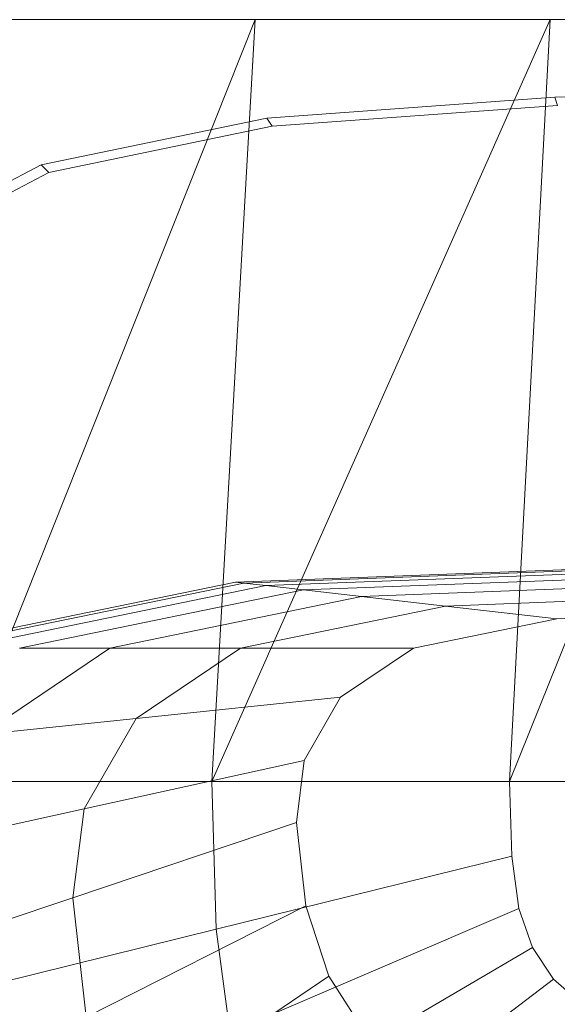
# Model space of a CAD drawing. Header units: metres. Extents: x 391.1 to 427.5, y 12.5 to 28.4.
# Tile 180 of 209: x 409.6136 to 409.6862, y 27.9164 to 28.0492. Entities that reach past the tile are written whole.
import ezdxf

# ---------------------------------------------------------------- set-up
doc = ezdxf.new("R2010")
doc.units = ezdxf.units.M
doc.layers.add('02_MOBILIARIO', color=7, linetype='Continuous', lineweight=18)
doc.layers.add('A-DETL-____-MBND', color=7, linetype='Continuous', lineweight=18)

# ---------------------------------------------------------------- blocks, each defined once
blk = doc.blocks.new('Family - Rentamans PA-152127-03_CLI_AIGUA_P0A')
at = {"layer": 'A-DETL-____-MBND', "color": 253, "true_color": 0xaaaaaa}
for p, q in [((0.36146, 0.265), (0.00406, 0.265)), ((0.10722, 0.265), (0.06579, 0.265)), ((0.10722, 0.265), (0.06628, 0.16227)), ((0.14702, 0.265), (0.10137, 0.16227)), ((0.10137, 0.16227), (0.10722, 0.265)), ((0.14702, 0.265), (0.10722, 0.265)), ((0.18276, 0.265), (0.14157, 0.16227)), ((0.14157, 0.16227), (0.14702, 0.265)), ((0.18276, 0.265), (0.14702, 0.265)), ((0.14766, 0.25454), (0.18276, 0.25535)), ((0.10879, 0.25173), (0.14766, 0.25454)), ((0.14801, 0.25341), (0.14766, 0.25454)), ((0.10952, 0.25063), (0.14801, 0.25341)), ((0.07835, 0.24542), (0.10879, 0.25173)), ((0.10952, 0.25063), (0.10879, 0.25173)), ((0.07939, 0.24438), (0.10952, 0.25063)), ((0.05592, 0.23364), (0.07835, 0.24542)), ((0.05718, 0.23272), (0.07939, 0.24438)), ((0.07939, 0.24438), (0.07835, 0.24542)), ((0.10456, 0.18916), (0.18276, 0.19213)), ((0.10571, 0.18902), (0.18276, 0.19196)), ((0.10869, 0.18869), (0.1695, 0.191)), ((0.11374, 0.18811), (0.18276, 0.19074)), ((0.06117, 0.18027), (0.10456, 0.18916)), ((0.06296, 0.18027), (0.1057, 0.18902)), ((0.0676, 0.18027), (0.10869, 0.18869)), ((0.10571, 0.18902), (0.10456, 0.18916)), ((0.10869, 0.18869), (0.1057, 0.18902)), ((0.11374, 0.18811), (0.10869, 0.18869)), ((0.12158, 0.18722), (0.18276, 0.18955)), ((0.07545, 0.18027), (0.11374, 0.18811)), ((0.08764, 0.18027), (0.12158, 0.18722)), ((0.12158, 0.18722), (0.11374, 0.18811)), ((0.13292, 0.18593), (0.12158, 0.18722)), ((0.13292, 0.18593), (0.18276, 0.18783)), ((0.10527, 0.18027), (0.13292, 0.18593)), ((0.14793, 0.18422), (0.13292, 0.18593)), ((0.14793, 0.18422), (0.18276, 0.18555)), ((0.12861, 0.18027), (0.14793, 0.18422)), ((0.07036, 0.16862), (0.08764, 0.18027)), ((0.08764, 0.18027), (0.07545, 0.18027)), ((0.10527, 0.18027), (0.08764, 0.18027)), ((0.09119, 0.17077), (0.10527, 0.18027)), ((0.12861, 0.18027), (0.10527, 0.18027)), ((0.11877, 0.17363), (0.12861, 0.18027)), ((0.11877, 0.17363), (0.09119, 0.17077)), ((0.11385, 0.16511), (0.11877, 0.17363)), ((0.09119, 0.17077), (0.07036, 0.16862)), ((0.08414, 0.15858), (0.09119, 0.17077)), ((0.11385, 0.16511), (0.08414, 0.15858)), ((0.11279, 0.15674), (0.11385, 0.16511)), ((0.10137, 0.16227), (0.06628, 0.16227)), ((0.14157, 0.16227), (0.10137, 0.16227)), ((0.10196, 0.14236), (0.10137, 0.16227)), ((0.18276, 0.16227), (0.14157, 0.16227)), ((0.14157, 0.16227), (0.14187, 0.15219)), ((0.08414, 0.15858), (0.0617, 0.15365)), ((0.08263, 0.1466), (0.08414, 0.15858)), ((0.11279, 0.15674), (0.08263, 0.1466)), ((0.11406, 0.1455), (0.11279, 0.15674)), ((0.14187, 0.15219), (0.10196, 0.14236)), ((0.14281, 0.14517), (0.14187, 0.15219)), ((0.08263, 0.1466), (0.05985, 0.13894)), ((0.08444, 0.13051), (0.08263, 0.1466)), ((0.11406, 0.1455), (0.08444, 0.13051)), ((0.14281, 0.14517), (0.10383, 0.12847)), ((0.11719, 0.13603), (0.11406, 0.1455)), ((0.14464, 0.13991), (0.14281, 0.14517)), ((0.10196, 0.14236), (0.06713, 0.13377)), ((0.10383, 0.12847), (0.10196, 0.14236)), ((0.10743, 0.11808), (0.14464, 0.13991)), ((0.14751, 0.13563), (0.14464, 0.13991)), ((0.11719, 0.13603), (0.08893, 0.11696)), ((0.1131, 0.10963), (0.14751, 0.13563)), ((0.12213, 0.12833), (0.11719, 0.13603)), ((0.15143, 0.13218), (0.14751, 0.13563))]:
    blk.add_line(p, q, dxfattribs=at)
blk = doc.blocks.new('LONDR55-XX_ZZ-ARQ-CAA-M3D-Londres55_ifc-1-03_CLI_AIGUA_P0A')
at = {"layer": '02_MOBILIARIO', "color": 253, "lineweight": 18, "true_color": 0xaaaaaa}
blk.add_blockref('Family - Rentamans PA-152127-03_CLI_AIGUA_P0A', (409.53816, 27.78421), dxfattribs=at)

msp = doc.modelspace()

# ---------------------------------------------------------------- block references
at = {"lineweight": 5}
msp.add_blockref('LONDR55-XX_ZZ-ARQ-CAA-M3D-Londres55_ifc-1-03_CLI_AIGUA_P0A', (0, 0), dxfattribs=at)

doc.saveas('drawing.dxf')
